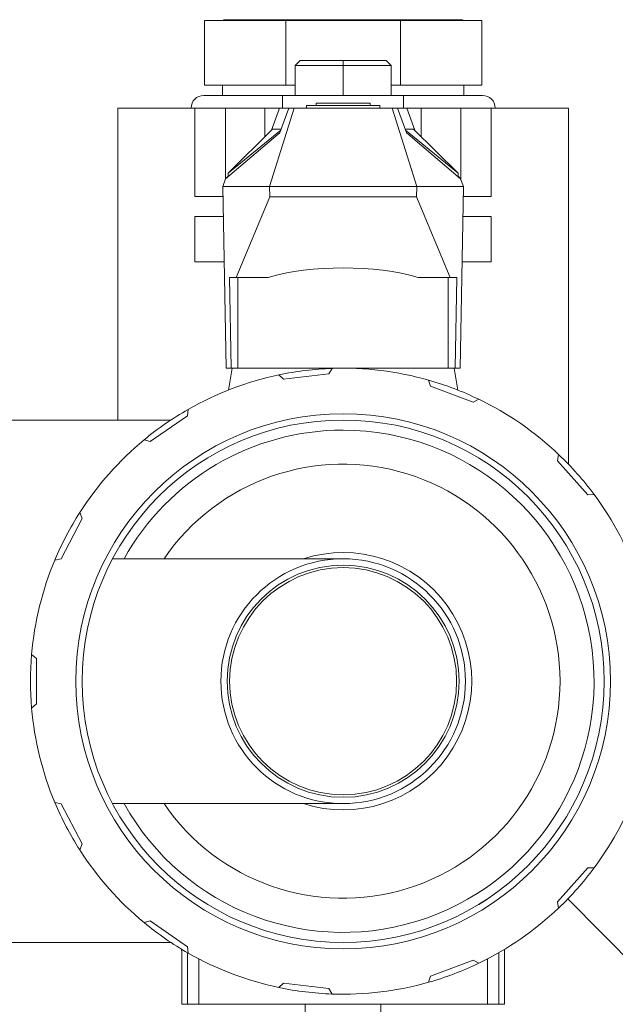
# Model space of a CAD drawing. Extents: x 193 to 943, y 26 to 526.
# Tile 112 of 256: x 352.59 to 355.54, y 110.3 to 115.18. Entities that reach past the tile are written whole.
import ezdxf

# ---------------------------------------------------------------- set-up
doc = ezdxf.new("R2010")
doc.units = 0
doc.layers.get('0').update_dxf_attribs({"lineweight": 25})
doc.layers.add('KG4_HLS_SYA', color=7, linetype='Continuous', lineweight=25)

# ---------------------------------------------------------------- blocks, each defined once
blk = doc.blocks.new('Kreis-A069HW247N', base_point=(354.8824, 114.7412))
at = {"color": 0, "lineweight": -2}
blk.add_ellipse((354.8825, 114.7412), major_axis=(0.0625, 0), ratio=1, start_param=0, end_param=1.570796, dxfattribs=at)
blk = doc.blocks.new('Kreis-A069HW267N', base_point=(353.4375, 114.7412))
at = {"color": 0, "lineweight": -2}
blk.add_ellipse((353.5, 114.7412), major_axis=(0, 0.0625), ratio=1, start_param=0, end_param=1.570796, dxfattribs=at)
blk = doc.blocks.new('Kreis-A069HW287N', base_point=(353.5937, 115.175))
at = {"color": 0, "lineweight": -2}
blk.add_ellipse((353.6065, 115.155), major_axis=(0, 0.0237), ratio=1, start_param=0, end_param=0.569621, dxfattribs=at)
blk = doc.blocks.new('Kreis-A069HW2A7N', base_point=(354.7759, 115.175))
at = {"color": 0, "lineweight": -2}
blk.add_ellipse((354.7759, 115.155), major_axis=(0.0128, 0.02), ratio=1, start_param=0, end_param=0.569621, dxfattribs=at)
blk = doc.blocks.new('Kreis-A069HW3G7N', base_point=(353.585, 111.2962))
at = {"color": 0, "lineweight": -2}
blk.add_circle((354.1912, 111.9025), 0.6062, dxfattribs=at)
blk = doc.blocks.new('Kreis-A069HW3I7N', base_point=(352.8662, 110.5775))
at = {"color": 0, "lineweight": -2}
blk.add_circle((354.1912, 111.9025), 1.325, dxfattribs=at)
blk = doc.blocks.new('Kreis-A069HW3K7N', base_point=(352.8975, 110.6087))
at = {"color": 0, "lineweight": -2}
blk.add_circle((354.1912, 111.9025), 1.2937, dxfattribs=at)
blk = doc.blocks.new('Kreis-A069HW3M7N', base_point=(353.8731, 113.4195))
at = {"color": 0, "lineweight": -2}
blk.add_ellipse((354.1912, 111.9025), major_axis=(-0.0542, 1.5491), ratio=1, start_param=0, end_param=0.171675, dxfattribs=at)
blk = doc.blocks.new('Kreis-A069HW3O7N', base_point=(354.6146, 113.2993))
at = {"color": 0, "lineweight": -2}
blk.add_ellipse((354.1912, 111.9025), major_axis=(0.6719, 1.3968), ratio=1, start_param=0, end_param=0.171675, dxfattribs=at)
blk = doc.blocks.new('Kreis-A069HW3Q7N', base_point=(355.259, 112.827))
at = {"color": 0, "lineweight": -2}
blk.add_ellipse((354.1912, 111.9025), major_axis=(1.244, 0.9246), ratio=1, start_param=0, end_param=0.171675, dxfattribs=at)
blk = doc.blocks.new('Kreis-A069HW3W7N', base_point=(355.259, 110.7789))
at = {"color": 0, "lineweight": -2}
blk.add_ellipse((354.1912, 111.9025), major_axis=(1.0678, -1.1235), ratio=1, start_param=0, end_param=0.171675, dxfattribs=at)
blk = doc.blocks.new('Kreis-A069HW3Y7N', base_point=(354.6146, 110.4114))
at = {"color": 0, "lineweight": -2}
blk.add_ellipse((354.1912, 111.9025), major_axis=(0.4234, -1.4911), ratio=1, start_param=0, end_param=0.171675, dxfattribs=at)
blk = doc.blocks.new('Kreis-A069HW407N', base_point=(353.8731, 110.3534))
at = {"color": 0, "lineweight": -2}
blk.add_ellipse((354.1912, 111.9025), major_axis=(-0.3181, -1.517), ratio=1, start_param=0, end_param=0.171675, dxfattribs=at)
blk = doc.blocks.new('Kreis-A069HW427N', base_point=(353.2046, 110.556))
at = {"color": 0, "lineweight": -2}
blk.add_ellipse((354.1912, 111.9025), major_axis=(-0.9866, -1.1954), ratio=1, start_param=0, end_param=0.171675, dxfattribs=at)
blk = doc.blocks.new('Kreis-A069HW447N', base_point=(352.7621, 111.0671))
at = {"color": 0, "lineweight": -2}
blk.add_ellipse((354.1912, 111.9025), major_axis=(-1.4292, -0.6), ratio=1, start_param=0, end_param=0.171675, dxfattribs=at)
blk = doc.blocks.new('Kreis-A069HW467N', base_point=(352.6412, 111.7696))
at = {"color": 0, "lineweight": -2}
blk.add_ellipse((354.1912, 111.9025), major_axis=(-1.5443, 0.1329), ratio=1, start_param=0, end_param=0.171675, dxfattribs=at)
blk = doc.blocks.new('Kreis-A069HW487N', base_point=(352.7621, 112.5025))
at = {"color": 0, "lineweight": -2}
blk.add_ellipse((354.1912, 111.9025), major_axis=(-1.3056, 0.8353), ratio=1, start_param=0, end_param=0.171675, dxfattribs=at)
blk = doc.blocks.new('Kreis-A069HW4A7N', base_point=(353.2046, 113.0979))
at = {"color": 0, "lineweight": -2}
blk.add_ellipse((354.1912, 111.9025), major_axis=(-0.7679, 1.3464), ratio=1, start_param=0, end_param=0.171675, dxfattribs=at)
blk = doc.blocks.new('Kreis-A069HW4C7N', base_point=(354.137, 113.3935))
at = {"color": 0, "lineweight": -2}
blk.add_ellipse((354.1912, 111.9025), major_axis=(0.4234, 1.4911), ratio=1, start_param=0, end_param=0.311647, dxfattribs=at)
blk = doc.blocks.new('Kreis-A069HW4E7N', base_point=(353.4233, 113.2489))
at = {"color": 0, "lineweight": -2}
blk.add_ellipse((354.1912, 111.9025), major_axis=(-0.3181, 1.517), ratio=1, start_param=0, end_param=0.311647, dxfattribs=at)
blk = doc.blocks.new('Kreis-A069HW4G7N', base_point=(352.8856, 112.7378))
at = {"color": 0, "lineweight": -2}
blk.add_ellipse((354.1912, 111.9025), major_axis=(-0.9866, 1.1954), ratio=1, start_param=0, end_param=0.311647, dxfattribs=at)
blk = doc.blocks.new('Kreis-A069HW4I7N', base_point=(352.6469, 112.0353))
at = {"color": 0, "lineweight": -2}
blk.add_ellipse((354.1912, 111.9025), major_axis=(-1.4292, 0.6), ratio=1, start_param=0, end_param=0.311647, dxfattribs=at)
blk = doc.blocks.new('Kreis-A069HW4K7N', base_point=(352.6469, 111.3025))
at = {"color": 0, "lineweight": -2}
blk.add_ellipse((354.1912, 111.9025), major_axis=(-1.5443, -0.1329), ratio=1, start_param=0, end_param=0.311647, dxfattribs=at)
blk = doc.blocks.new('Kreis-A069HW4M7N', base_point=(352.8856, 110.707))
at = {"color": 0, "lineweight": -2}
blk.add_ellipse((354.1912, 111.9025), major_axis=(-1.3056, -0.8353), ratio=1, start_param=0, end_param=0.311647, dxfattribs=at)
blk = doc.blocks.new('Kreis-A069HW4O7N', base_point=(353.4233, 110.3854))
at = {"color": 0, "lineweight": -2}
blk.add_ellipse((354.1912, 111.9025), major_axis=(-0.7679, -1.3464), ratio=1, start_param=0, end_param=0.311647, dxfattribs=at)
blk = doc.blocks.new('Kreis-A069HW4Q7N', base_point=(354.137, 110.3525))
at = {"color": 0, "lineweight": -2}
blk.add_ellipse((354.1912, 111.9025), major_axis=(-0.0542, -1.5491), ratio=1, start_param=0, end_param=0.311647, dxfattribs=at)
blk = doc.blocks.new('Kreis-A069HW4S7N', base_point=(354.8631, 110.5056))
at = {"color": 0, "lineweight": -2}
blk.add_ellipse((354.1912, 111.9025), major_axis=(0.6719, -1.3968), ratio=1, start_param=0, end_param=0.311647, dxfattribs=at)
blk = doc.blocks.new('Kreis-A069HW4U7N', base_point=(355.4352, 110.9779))
at = {"color": 0, "lineweight": -2}
blk.add_ellipse((354.1912, 111.9025), major_axis=(1.244, -0.9246), ratio=1, start_param=0, end_param=0.311647, dxfattribs=at)
blk = doc.blocks.new('Kreis-A069HW4Y7N', base_point=(355.4352, 112.4011))
at = {"color": 0, "lineweight": -2}
blk.add_ellipse((354.1912, 111.9025), major_axis=(1.4676, 0.4986), ratio=1, start_param=0, end_param=0.311647, dxfattribs=at)
blk = doc.blocks.new('Kreis-A069HW507N', base_point=(354.8631, 113.026))
at = {"color": 0, "lineweight": -2}
blk.add_ellipse((354.1912, 111.9025), major_axis=(1.0678, 1.1235), ratio=1, start_param=0, end_param=0.311647, dxfattribs=at)
blk = doc.blocks.new('Kreis-A069HXL47N', base_point=(353.6287, 111.34))
at = {"color": 0, "lineweight": -2}
blk.add_circle((354.1912, 111.9025), 0.5625, dxfattribs=at)
blk = doc.blocks.new('Ellipse-A069HXL67N', base_point=(353.8232, 113.9034))
at = {"color": 0, "lineweight": -2, "extrusion": (0, 0, -1)}
blk.add_ellipse((354.1912, 113.7706), major_axis=(-0.55, 0), ratio=0.32492, start_param=0.829903, end_param=2.31169, dxfattribs=at)
blk = doc.blocks.new('Kreis-A069HXL87N', base_point=(353.1052, 112.5087))
at = {"color": 0, "lineweight": -2}
blk.add_ellipse((354.1912, 111.9025), major_axis=(0, 1.2438), ratio=1, start_param=0, end_param=1.061644, dxfattribs=at)
blk = doc.blocks.new('Kreis-A069HXLA7N', base_point=(353.1052, 110.6587))
at = {"color": 0, "lineweight": -2}
blk.add_ellipse((354.1912, 111.9025), major_axis=(-1.086, -0.6062), ratio=1, start_param=0, end_param=4.203237, dxfattribs=at)
blk = doc.blocks.new('Kreis-A069I0RC7N', base_point=(353.3035, 110.8274))
at = {"color": 0, "lineweight": -2}
blk.add_ellipse((354.1912, 111.9025), major_axis=(-0.8877, -0.6063), ratio=1, start_param=0, end_param=5.084854, dxfattribs=at)
blk = doc.blocks.new('Kreis-A069I0RE7N', base_point=(353.994, 111.265))
at = {"color": 0, "lineweight": -2}
blk.add_ellipse((354.1912, 111.9025), major_axis=(-0.1971, -0.6063), ratio=1, start_param=0, end_param=3.770404, dxfattribs=at)
blk = doc.blocks.new('Kreis-A069I0RG7N', base_point=(353.6162, 111.3275))
at = {"color": 0, "lineweight": -2}
blk.add_circle((354.1912, 111.9025), 0.575, dxfattribs=at)

msp = doc.modelspace()

# ---------------------------------------------------------------- linework, layer by layer
at = {"layer": 'KG4_HLS_SYA', "color": 8, "linetype": 'Continuous', "lineweight": 9, "ltscale": 0.13, "true_color": 0x808080}
for p, q in [((353.6065, 115.1787), (354.7759, 115.1787)), ((353.5037, 115.175), (353.9064, 115.175)), ((353.5037, 115.175), (353.5037, 114.8537)), ((353.9064, 115.175), (353.9064, 114.8537)), ((353.9064, 115.175), (354.476, 115.175)), ((354.476, 115.175), (354.476, 114.8537)), ((354.476, 115.175), (354.8787, 115.175)), ((354.8787, 115.175), (354.8787, 114.8537)), ((353.9537, 114.9512), (353.9787, 114.9762)), ((354.1912, 114.9512), (353.9537, 114.9512)), ((353.9537, 114.9512), (353.9537, 114.8037)), ((353.9787, 114.9762), (354.1912, 114.9762)), ((354.1912, 114.9512), (354.1912, 114.9762)), ((354.1912, 114.9762), (354.4037, 114.9762)), ((354.4287, 114.9512), (354.1912, 114.9512)), ((354.1912, 114.9512), (354.1912, 114.8037)), ((354.4287, 114.9512), (354.4037, 114.9762)), ((354.4287, 114.9512), (354.4287, 114.8037)), ((353.5037, 114.8537), (353.9064, 114.8537)), ((353.5937, 114.8037), (353.5937, 114.8537)), ((353.9064, 114.8537), (353.9537, 114.8537)), ((354.4287, 114.8537), (354.476, 114.8537)), ((354.476, 114.8537), (354.8787, 114.8537)), ((354.7887, 114.8537), (354.7887, 114.8037)), ((353.5, 114.8037), (353.8912, 114.8037)), ((353.8912, 114.7412), (353.8912, 114.8037)), ((354.4912, 114.8037), (353.8912, 114.8037)), ((354.4912, 114.8037), (354.4912, 114.7412)), ((354.4912, 114.8037), (354.8825, 114.8037)), ((353.0737, 113.1962), (353.0737, 114.7412)), ((353.0737, 114.7412), (353.4568, 114.7412)), ((353.4568, 114.7412), (353.6082, 114.7412)), ((353.4568, 114.3037), (353.4568, 114.7412)), ((353.6082, 114.7412), (353.8037, 114.7412)), ((353.6082, 114.3885), (353.6082, 114.7412)), ((353.8037, 114.5992), (353.8037, 114.7412)), ((353.8037, 114.7412), (354.01, 114.7412)), ((353.9487, 114.74), (353.8262, 114.3525)), ((353.8761, 114.74), (353.8365, 114.6316)), ((353.8759, 114.6157), (353.9216, 114.74)), ((353.8761, 114.74), (353.9216, 114.74)), ((353.9216, 114.74), (353.9487, 114.74)), ((353.9487, 114.74), (354.4337, 114.74)), ((354.01, 114.74), (354.01, 114.7545)), ((354.01, 114.7545), (354.3725, 114.7545)), ((354.0568, 114.7545), (354.0568, 114.765)), ((354.3256, 114.765), (354.0568, 114.765)), ((354.3256, 114.765), (354.3256, 114.7545)), ((354.3725, 114.7545), (354.3725, 114.74)), ((354.3725, 114.7412), (354.5787, 114.7412)), ((354.5562, 114.3525), (354.4337, 114.74)), ((354.4337, 114.74), (354.4609, 114.74)), ((354.4609, 114.74), (354.5065, 114.6157)), ((354.4609, 114.74), (354.5063, 114.74)), ((354.5459, 114.6316), (354.5063, 114.74)), ((354.5787, 114.5992), (354.5787, 114.7412)), ((354.5787, 114.7412), (354.7742, 114.7412)), ((354.7742, 114.7412), (354.9256, 114.7412)), ((354.7742, 114.3885), (354.7742, 114.7412)), ((354.9256, 114.7412), (355.3087, 114.7412)), ((354.9256, 114.3037), (354.9256, 114.7412)), ((355.3087, 114.7412), (355.3087, 112.9766)), ((353.6087, 114.39), (353.8691, 114.6123)), ((353.8418, 114.6369), (353.6211, 114.4186)), ((353.6211, 114.418), (353.8818, 114.6319)), ((353.8418, 114.6369), (353.8837, 114.6369)), ((353.8691, 114.6123), (353.8702, 114.6157)), ((353.8702, 114.6157), (353.8759, 114.6157)), ((354.4988, 114.6369), (354.5406, 114.6369)), ((354.7613, 114.418), (354.5006, 114.6319)), ((354.5065, 114.6157), (354.5122, 114.6157)), ((354.5122, 114.6157), (354.5134, 114.6123)), ((354.5134, 114.6123), (354.7737, 114.39)), ((354.7613, 114.4186), (354.5406, 114.6369)), ((353.6199, 114.4015), (353.6087, 114.39)), ((353.6211, 114.4047), (353.6197, 114.401)), ((353.6211, 114.401), (353.6197, 114.401)), ((353.6211, 114.4186), (353.6211, 114.418)), ((353.6211, 114.418), (353.6211, 114.4005)), ((354.7613, 114.418), (354.7613, 114.4186)), ((354.7613, 114.4005), (354.7613, 114.418)), ((354.7627, 114.401), (354.7613, 114.4047)), ((354.7627, 114.401), (354.7613, 114.401)), ((354.7737, 114.39), (354.7625, 114.4015)), ((353.6087, 114.39), (353.595, 114.3525)), ((353.595, 114.3525), (353.8262, 114.3525)), ((353.595, 114.3525), (353.6108, 113.4525)), ((353.6087, 114.39), (353.6087, 114.39)), ((353.8262, 114.3525), (353.827, 114.3007)), ((353.8262, 114.3525), (354.5562, 114.3525)), ((354.5554, 114.3007), (354.5562, 114.3525)), ((354.5562, 114.3525), (354.7875, 114.3525)), ((354.7716, 113.4525), (354.7875, 114.3525)), ((354.7737, 114.39), (354.7737, 114.39)), ((354.7875, 114.3525), (354.7737, 114.39)), ((353.4568, 114.3037), (353.5958, 114.3037)), ((353.827, 114.3007), (353.6604, 113.9025)), ((354.5554, 114.3007), (353.827, 114.3007)), ((354.722, 113.9025), (354.5554, 114.3007)), ((354.7866, 114.3037), (354.9256, 114.3037)), ((353.5976, 114.2037), (353.4568, 114.2037)), ((353.4568, 113.9787), (353.4568, 114.2037)), ((354.9256, 114.2037), (354.7848, 114.2037)), ((354.9256, 113.9787), (354.9256, 114.2037)), ((353.6015, 113.9787), (353.4568, 113.9787)), ((354.9256, 113.9787), (354.7809, 113.9787)), ((353.6604, 113.9025), (353.6277, 113.9025)), ((353.6277, 113.9025), (353.6356, 113.4525)), ((353.6604, 113.9025), (353.82, 113.9025)), ((353.6698, 113.9025), (353.6698, 113.4525)), ((354.722, 113.9025), (354.5624, 113.9025)), ((354.7126, 113.9025), (354.7126, 113.4525)), ((354.7547, 113.9025), (354.722, 113.9025)), ((354.7468, 113.4525), (354.7547, 113.9025)), ((353.6356, 113.4525), (353.6108, 113.4525)), ((353.6221, 113.3442), (353.6412, 113.4525)), ((353.6698, 113.4525), (353.6356, 113.4525)), ((353.6698, 113.4525), (354.1912, 113.4525)), ((354.7126, 113.4525), (353.6698, 113.4525)), ((353.8963, 113.3978), (354.1197, 113.4249)), ((354.1197, 113.4249), (354.137, 113.4515)), ((354.1912, 113.4525), (354.7126, 113.4525)), ((354.7468, 113.4525), (354.7126, 113.4525)), ((354.7412, 113.4525), (354.7603, 113.3442)), ((354.7716, 113.4525), (354.7468, 113.4525)), ((353.8731, 113.4195), (353.8963, 113.3978)), ((354.6146, 113.3935), (354.625, 113.3636)), ((354.625, 113.3636), (354.8354, 113.2838)), ((354.8354, 113.2838), (354.8631, 113.2993)), ((353.4203, 113.2173), (353.4233, 113.2489)), ((352.5362, 113.1962), (353.3376, 113.1962)), ((353.2352, 113.0895), (353.4203, 113.2173)), ((353.2046, 113.0979), (353.2352, 113.0895)), ((355.259, 113.026), (355.2543, 112.9946)), ((355.2543, 112.9946), (355.4035, 112.8262)), ((355.4035, 112.8262), (355.4352, 112.827)), ((352.793, 112.5092), (352.8976, 112.7085)), ((352.8976, 112.7085), (352.8856, 112.7378)), ((352.7621, 112.5025), (352.793, 112.5092)), ((353.0483, 112.5087), (354.1913, 112.5087)), ((352.6712, 112.015), (352.6469, 112.0353)), ((352.6712, 111.79), (352.6712, 112.015)), ((352.6469, 111.7696), (352.6712, 111.79)), ((352.793, 111.2957), (352.7621, 111.3025)), ((352.8976, 111.0965), (352.793, 111.2957)), ((354.1912, 111.2962), (353.0483, 111.2962)), ((352.8856, 111.0671), (352.8976, 111.0965)), ((355.4035, 110.9787), (355.2543, 110.8103)), ((355.4352, 110.9779), (355.4035, 110.9787)), ((354.8637, 110.7972), (354.9027, 110.8219)), ((355.2543, 110.8103), (355.259, 110.7789)), ((356.3329, 109.7871), (355.3046, 110.8241)), ((353.2352, 110.7154), (353.2046, 110.707)), ((353.4203, 110.5876), (353.2352, 110.7154)), ((354.5162, 110.6502), (354.5162, 110.651)), ((353.3376, 110.6087), (352.5362, 110.6087)), ((353.3912, 110.5655), (353.3881, 110.5767)), ((353.3912, 110.3025), (353.3912, 110.5749)), ((353.4195, 110.3025), (353.4195, 110.5582)), ((353.4233, 110.556), (353.4203, 110.5876)), ((354.9629, 110.5582), (354.9629, 110.3025)), ((354.9912, 110.5749), (354.9912, 110.3025)), ((353.4757, 110.3025), (353.4757, 110.5275)), ((354.8354, 110.5211), (354.625, 110.4413)), ((354.8631, 110.5056), (354.8354, 110.5211)), ((354.9067, 110.5275), (354.9067, 110.3025)), ((353.8963, 110.4071), (353.8731, 110.3854)), ((354.1197, 110.38), (353.8963, 110.4071)), ((354.625, 110.4413), (354.6146, 110.4114)), ((354.137, 110.3534), (354.1197, 110.38)), ((353.4195, 110.3025), (353.3912, 110.3025)), ((353.4757, 110.3025), (353.4195, 110.3025)), ((354.9067, 110.3025), (353.4757, 110.3025)), ((354.0037, 109.454), (354.0037, 110.3025)), ((354.3787, 109.454), (354.3787, 110.3025)), ((354.9629, 110.3025), (354.9067, 110.3025)), ((354.9912, 110.3025), (354.9629, 110.3025))]:
    msp.add_line(p, q, dxfattribs=at)

# ---------------------------------------------------------------- block references
for name, p in [('Kreis-A069HW287N', (353.5937, 115.175)), ('Kreis-A069HW2A7N', (354.7759, 115.175)), ('Kreis-A069HW267N', (353.4375, 114.7412)), ('Kreis-A069HW247N', (354.8824, 114.7412)), ('Ellipse-A069HXL67N', (353.8232, 113.9034)), ('Kreis-A069HW3M7N', (353.8731, 113.4195)), ('Kreis-A069HW4C7N', (354.137, 113.3935)), ('Kreis-A069HW4E7N', (353.4233, 113.2489)), ('Kreis-A069HW3O7N', (354.6146, 113.2993)), ('Kreis-A069HW507N', (354.8631, 113.026)), ('Kreis-A069HW3I7N', (352.8662, 110.5775)), ('Kreis-A069HW4A7N', (353.2046, 113.0979)), ('Kreis-A069HW3K7N', (352.8975, 110.6087)), ('Kreis-A069HXL87N', (353.1052, 112.5087)), ('Kreis-A069HXLA7N', (353.1052, 110.6587)), ('Kreis-A069HW4G7N', (352.8856, 112.7378)), ('Kreis-A069I0RC7N', (353.3035, 110.8274)), ('Kreis-A069HW3Q7N', (355.259, 112.827)), ('Kreis-A069HW4Y7N', (355.4352, 112.4011)), ('Kreis-A069HW487N', (352.7621, 112.5025)), ('Kreis-A069I0RE7N', (353.994, 111.265)), ('Kreis-A069HW4I7N', (352.6469, 112.0353)), ('Kreis-A069HW3G7N', (353.585, 111.2962)), ('Kreis-A069I0RG7N', (353.6162, 111.3275)), ('Kreis-A069HXL47N', (353.6287, 111.34)), ('Kreis-A069HW467N', (352.6412, 111.7696)), ('Kreis-A069HW4K7N', (352.6469, 111.3025)), ('Kreis-A069HW4U7N', (355.4352, 110.9779)), ('Kreis-A069HW447N', (352.7621, 111.0671)), ('Kreis-A069HW4M7N', (352.8856, 110.707)), ('Kreis-A069HW3W7N', (355.259, 110.7789)), ('Kreis-A069HW4S7N', (354.8631, 110.5056)), ('Kreis-A069HW427N', (353.2046, 110.556)), ('Kreis-A069HW4O7N', (353.4233, 110.3854)), ('Kreis-A069HW3Y7N', (354.6146, 110.4114)), ('Kreis-A069HW4Q7N', (354.137, 110.3525)), ('Kreis-A069HW407N', (353.8731, 110.3534))]:
    msp.add_blockref(name, p, dxfattribs=at)

doc.saveas('drawing.dxf')
